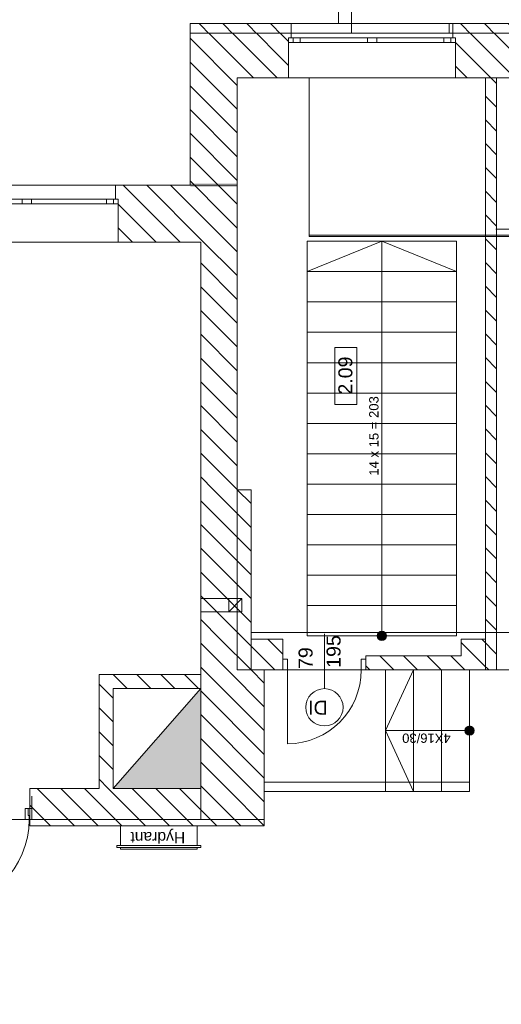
# Model space of a CAD drawing. Header units: millimetres. Extents: x -22225 to 37225, y -49550 to 562.
# Tile 11 of 17: x 20600 to 25760, y -32850 to -22307. Entities that reach past the tile are written whole.
import ezdxf
from ezdxf.enums import TextEntityAlignment as Align

# ---------------------------------------------------------------- set-up
doc = ezdxf.new("R2010")
doc.units = ezdxf.units.MM
doc.set_wipeout_variables(frame=1)
for name, color, linetype, lineweight in [('Nowe_220-A Ściany', 7, 'Continuous', 9), ('Nowe_220-A Ściany_Nr_pióra__27', 7, 'Continuous', 9), ('Nowe_320-W Umeblowanie_Nr_pióra__6', 7, 'Continuous', 9), ('Nowe_Drzwi ARCHICAD', 7, 'Continuous', 9), ('Nowe_Drzwi ARCHICAD_Nr_pióra__27', 7, 'Continuous', 9), ('Nowe_Drzwi ARCHICAD_Nr_pióra__3', 7, 'Continuous', 9), ('Nowe_Drzwi ARCHICAD_Nr_pióra__6', 7, 'Continuous', 9), ('poziom_3 (1)_7_0_Nr_pióra__21_Nr_pióra__7', 7, 'Continuous', 9), ('poziom_3 (1)_7_0_Nr_pióra__81_Nr_pióra__1', 7, 'Continuous', 9), ('poziom_3 (1)_7_2D - Ogólne_Nr_pióra__1', 7, 'Continuous', 9), ('poziom_3 (1)_7_2D - Ogólne_Nr_pióra__19', 7, 'Continuous', 9), ('poziom_3 (1)_7_2D - Ogólne_Nr_pióra__1_Nr_pióra__7', 7, 'Continuous', 9), ('poziom_3 (1)_7_2D - Ogólne_Nr_pióra__7_Nr_pióra__7', 7, 'Continuous', 9), ('poziom_3 (1)_7_2D - Ogólne_Nr_pióra__81_Nr_pióra__1', 7, 'Continuous', 9), ('poziom_3 (1)_7_Drzwi ArchiCAD_Nr_pióra__27_Nr_pióra__7', 7, 'Continuous', 9), ('poziom_3 (1)_7_Drzwi ArchiCAD_Nr_pióra__81_Nr_pióra__1', 7, 'Continuous', 9), ('poziom_3 (1)_7_Konstrukcja - Belki_Nr_pióra__1_Nr_pióra__7', 7, 'Continuous', 9), ('poziom_3 (1)_7_Konstrukcja - Dachy_Nr_pióra__92_Nr_pióra__2', 7, 'Continuous', 9), ('poziom_3 (1)_7_Konstrukcja - Schody', 7, 'Continuous', 9), ('poziom_3 (1)_7_Konstrukcja - Schody_Nr_pióra__1_Nr_pióra__7', 7, 'Continuous', 9), ('poziom_3 (1)_7_Konstrukcja - Schody_Nr_pióra__81_Nr_pióra__1', 7, 'Continuous', 9), ('poziom_3 (1)_7_Konstrukcja - Stropy_Nr_pióra__81_Nr_pióra__1', 7, 'Continuous', 9), ('poziom_3 (1)_7_Konstrukcja - Ściany zew', 7, 'Continuous', 9), ('poziom_3 (1)_7_Konstrukcja - Ściany zew_Nr_pióra__107_Nr_pióra__11', 7, 'Continuous', 9), ('poziom_3 (1)_7_Konstrukcja - Ściany zew_Nr_pióra__254', 7, 'Continuous', 9), ('poziom_3 (1)_7_Konstrukcja - Ściany zew_Nr_pióra__27_Nr_pióra__7', 7, 'Continuous', 9), ('poziom_3 (1)_7_Konstrukcja - Ściany zew_Nr_pióra__87_Nr_pióra__1', 7, 'Continuous', 9), ('poziom_3 (1)_7_Metryczki pomieszczeń ArchiCADa_Nr_pióra__6_Nr_pióra__5', 7, 'Continuous', 9), ('poziom_3 (1)_7_Okna ArchiCADa_Nr_pióra__101_Nr_pióra__252', 7, 'Continuous', 9), ('poziom_3 (1)_7_Okna ArchiCADa_Nr_pióra__27_Nr_pióra__7', 7, 'Continuous', 9), ('poziom_3 (1)_7_Okna ArchiCADa_Nr_pióra__81_Nr_pióra__1', 7, 'Continuous', 9), ('poziom_3 (1)_7_Znaczniki drzwi ArchiCADa_Nr_pióra__1_Nr_pióra__7', 7, 'Continuous', 9), ('poziom_3 (1)_7_Znaczniki drzwi ArchiCADa_Nr_pióra__2_Nr_pióra__8', 7, 'Continuous', 9), ('poziom_3 (1)_7_Znaczniki drzwi ArchiCADa_Nr_pióra__7_Nr_pióra__7', 7, 'Continuous', 9)]:
    doc.layers.add(name, color=color, linetype=linetype, lineweight=lineweight)
doc.styles.add('GENERATED_STYLE_1', font='arial.ttf')
pattern_1 = [(135, (37225, -40870), (127.2792, 127.2792), [])]

# ---------------------------------------------------------------- blocks, each defined once
blk = doc.blocks.new('Skrzynka P-Poż 21')
at = {"layer": 'Nowe_320-W Umeblowanie_Nr_pióra__6', "linetype": 'Continuous'}
for p, q in [((860, 250), (40, 250)), ((40, 250), (40, 40)), ((860, 40), (860, 250)), ((900, 40), (0, 40)), ((0, 40), (0, 20)), ((0, 20), (900, 20)), ((40, 40), (860, 40)), ((860, 20), (40, 20)), ((40, 20), (40, 0)), ((40, 0), (860, 0)), ((860, 0), (860, 20)), ((900, 20), (900, 40))]:
    blk.add_line(p, q, dxfattribs=at)
at = {"layer": 'Nowe_320-W Umeblowanie_Nr_pióra__6', "linetype": 'Continuous', "style": 'GENERATED_STYLE_1'}
blk.add_attdef('txt', text='', height=120, rotation=180, dxfattribs=at).set_placement((450, 115), align=Align.MIDDLE_CENTER)
blk = doc.blocks.new('Drzwi 21')
at = {"layer": 'Nowe_Drzwi ARCHICAD_Nr_pióra__27', "linetype": 'Continuous'}
for p, q in [((-500, 0), (-500, -115)), ((-500, 0), (-500, -115)), ((500, 0), (500, -115)), ((500, 0), (500, -115)), ((-500, -115), (-500, -250)), ((500, -115), (500, -250))]:
    blk.add_line(p, q, dxfattribs=at)
at = {"layer": 'Nowe_Drzwi ARCHICAD_Nr_pióra__3', "linetype": 'Continuous'}
blk.add_arc((472, 0), 944, 90, 180, dxfattribs=at)
at = {"layer": 'Nowe_Drzwi ARCHICAD_Nr_pióra__6', "linetype": 'Continuous'}
for p, q in [((432, 0), (432, 944)), ((432, 944), (472, 944)), ((472, 944), (472, 0)), ((-472, 0), (-500, 0)), ((-500, 0), (-500, -115)), ((-472, -40), (-472, 0)), ((472, 0), (432, 0)), ((500, 0), (472, 0)), ((472, 0), (472, -40)), ((500, -115), (500, 0)), ((-460, -40), (-472, -40)), ((-460, -115), (-460, -40)), ((472, -40), (460, -40)), ((460, -40), (460, -115)), ((-500, -115), (-460, -115)), ((460, -115), (500, -115))]:
    blk.add_line(p, q, dxfattribs=at)
blk = doc.blocks.new('Ściana_2', base_point=(82624, -6177))
at = {"layer": 'Nowe_220-A Ściany_Nr_pióra__27', "linetype": 'Continuous'}
for p, q in [((82509, -6177), (82374, -6177)), ((82624, -6177), (82509, -6177)), ((82509, -7177), (82374, -7177)), ((82624, -7177), (82509, -7177))]:
    blk.add_line(p, q, dxfattribs=at)
at = {"layer": 'Nowe_Drzwi ARCHICAD', "linetype": 'Continuous', "zscale": 1000, "rotation": 270}
blk.add_blockref('Drzwi 21', (82624, -6677), dxfattribs=at)

msp = doc.modelspace()

# ---------------------------------------------------------------- hatches: boundary and pattern name
at = {"layer": 'poziom_3 (1)_7_2D - Ogólne_Nr_pióra__1'}
msp.add_hatch(color=256, dxfattribs=at).paths.add_polyline_path([(21600, -30540), (22540, -30540), (22540, -29470)])
at = {"layer": 'poziom_3 (1)_7_2D - Ogólne_Nr_pióra__19'}
msp.add_hatch(color=256, dxfattribs=at).paths.add_polyline_path([(22928, -24059), (22428, -24059), (22428, -24099), (22928, -24099)])
at = {"layer": 'poziom_3 (1)_7_Konstrukcja - Schody'}
for points in [[(24480, -28855), (24472, -28856), (24464, -28858), (24456, -28861), (24449, -28866), (24443, -28871), (24438, -28878), (24434, -28885), (24432, -28893), (24430, -28901), (24430, -28909), (24432, -28917), (24434, -28925), (24438, -28932), (24443, -28939), (24449, -28944), (24456, -28949), (24464, -28952), (24472, -28954), (24480, -28955), (24488, -28954), (24496, -28952), (24504, -28949), (24511, -28944), (24517, -28939), (24522, -28932), (24526, -28925), (24528, -28917), (24530, -28909), (24530, -28901), (24528, -28893), (24526, -28885), (24522, -28878), (24517, -28871), (24511, -28866), (24504, -28861), (24496, -28858), (24488, -28856)], [(25370, -29920), (25371, -29928), (25373, -29936), (25376, -29944), (25381, -29951), (25386, -29957), (25393, -29962), (25400, -29966), (25408, -29968), (25416, -29970), (25424, -29970), (25432, -29968), (25440, -29966), (25447, -29962), (25454, -29957), (25459, -29951), (25464, -29944), (25467, -29936), (25469, -29928), (25470, -29920), (25469, -29912), (25467, -29904), (25464, -29896), (25459, -29889), (25454, -29883), (25447, -29878), (25440, -29874), (25432, -29872), (25424, -29870), (25416, -29870), (25408, -29872), (25400, -29874), (25393, -29878), (25386, -29883), (25381, -29889), (25376, -29896), (25373, -29904), (25371, -29912)]]:
    msp.add_hatch(color=256, dxfattribs=at).paths.add_polyline_path(points)
at = {"layer": 'poziom_3 (1)_7_Konstrukcja - Ściany zew_Nr_pióra__107_Nr_pióra__11'}
h = msp.add_hatch(dxfattribs=at)
h.set_pattern_fill('BLOCZKI_CERAMICZNE_0007', color=256, angle=270, style=0, pattern_type=2)
h.set_pattern_definition(pattern_1)
h.paths.add_polyline_path([(22930, -24080), (22930, -22930), (22425, -22350), (22425, -24080)])
h = msp.add_hatch(dxfattribs=at)
h.set_pattern_fill('BLOCZKI_CERAMICZNE_0007', color=256, angle=270, style=0, pattern_type=2)
h.set_pattern_definition(pattern_1)
h.paths.add_polyline_path([(25710, -28940), (25710, -22930), (25590, -22930), (25590, -28940)])
h = msp.add_hatch(dxfattribs=at)
h.set_pattern_fill('BLOCZKI_CERAMICZNE_0007', color=256, angle=270, style=0, pattern_type=2)
h.set_pattern_definition(pattern_1)
h.paths.add_polyline_path([(21655, -24690), (22540, -24690), (22930, -24080), (21625, -24080), (21625, -24230), (21655, -24230)])
h = msp.add_hatch(dxfattribs=at)
h.set_pattern_fill('BLOCZKI_CERAMICZNE_0007', color=256, angle=270, style=0, pattern_type=2)
h.set_pattern_definition(pattern_1)
h.paths.add_polyline_path([(22930, -27340), (22930, -24080), (22540, -24690), (22540, -27340)])
h = msp.add_hatch(dxfattribs=at)
h.set_pattern_fill('BLOCZKI_CERAMICZNE_0007', color=256, angle=270, style=0, pattern_type=2)
h.set_pattern_definition(pattern_1)
h.paths.add_polyline_path([(23080, -28940), (23080, -27340), (22540, -27340), (22540, -28940)])
h = msp.add_hatch(dxfattribs=at)
h.set_pattern_fill('BLOCZKI_CERAMICZNE_0007', color=256, angle=270, style=0, pattern_type=2)
h.set_pattern_definition(pattern_1)
h.paths.add_polyline_path([(23420, -29270), (23420, -28940), (22540, -28940), (22540, -29270)])
h = msp.add_hatch(dxfattribs=at)
h.set_pattern_fill('BLOCZKI_CERAMICZNE_0007', color=256, angle=270, style=0, pattern_type=2)
h.set_pattern_definition(pattern_1)
h.paths.add_polyline_path([(25710, -29270), (25710, -28940), (25330, -28940), (25330, -29120)])
h = msp.add_hatch(dxfattribs=at)
h.set_pattern_fill('BLOCZKI_CERAMICZNE_0007', color=256, angle=270, style=0, pattern_type=2)
h.set_pattern_definition(pattern_1)
h.paths.add_polyline_path([(24310, -29270), (25710, -29270), (25330, -29120), (24310, -29120)])
h = msp.add_hatch(dxfattribs=at)
h.set_pattern_fill('BLOCZKI_CERAMICZNE_0007', color=256, angle=270, style=0, pattern_type=2)
h.set_pattern_definition(pattern_1)
h.paths.add_polyline_path([(23220, -30540), (23220, -29270), (22540, -29270), (22540, -30540)])
h = msp.add_hatch(dxfattribs=at)
h.set_pattern_fill('BLOCZKI_CERAMICZNE_0007', color=256, angle=270, style=0, pattern_type=2)
h.set_pattern_definition(pattern_1)
h.paths.add_polyline_path([(21600, -30540), (21600, -29470), (21450, -29320), (21450, -30540)])
h = msp.add_hatch(dxfattribs=at)
h.set_pattern_fill('BLOCZKI_CERAMICZNE_0007', color=256, angle=270, style=0, pattern_type=2)
h.set_pattern_definition(pattern_1)
h.paths.add_polyline_path([(21600, -29470), (22540, -29470), (22540, -29320), (21450, -29320)])
h = msp.add_hatch(dxfattribs=at)
h.set_pattern_fill('BLOCZKI_CERAMICZNE_0007', color=256, angle=270, style=0, pattern_type=2)
h.set_pattern_definition(pattern_1)
h.paths.add_polyline_path([(20710, -30940), (23220, -30940), (23220, -30540), (20710, -30540)])

# ---------------------------------------------------------------- linework, layer by layer
at = {"layer": 'poziom_3 (1)_7_0_Nr_pióra__21_Nr_pióra__7'}
msp.add_line((25420, -30470), (23220, -30470), dxfattribs=at)
at = {"layer": 'poziom_3 (1)_7_0_Nr_pióra__21_Nr_pióra__7', "flags": 128}
msp.add_lwpolyline([(25710, -28870), (25960, -28870), (25960, -24550), (25700, -24550)], dxfattribs=at)
at = {"layer": 'poziom_3 (1)_7_0_Nr_pióra__81_Nr_pióra__1'}
for p, q in [((24015, -22350), (24015, -20919)), ((24155, -20919), (24155, -22350)), ((24155, -22350), (24015, -22350))]:
    msp.add_line(p, q, dxfattribs=at)
at = {"layer": 'poziom_3 (1)_7_2D - Ogólne_Nr_pióra__1_Nr_pióra__7'}
for p, q in [((22840, -28506), (22540, -28506)), ((22840, -28646), (22540, -28646))]:
    msp.add_line(p, q, dxfattribs=at)
at = {"layer": 'poziom_3 (1)_7_2D - Ogólne_Nr_pióra__1_Nr_pióra__7', "flags": 128}
msp.add_lwpolyline([(22980, -28506), (22980, -28646), (22840, -28646), (22840, -28506)], close=True, dxfattribs=at)
at = {"layer": 'poziom_3 (1)_7_2D - Ogólne_Nr_pióra__7_Nr_pióra__7'}
msp.add_line((22980, -28506), (22840, -28646), dxfattribs=at)
at = {"layer": 'poziom_3 (1)_7_2D - Ogólne_Nr_pióra__81_Nr_pióra__1'}
msp.add_line((24520, -30570), (23220, -30570), dxfattribs=at)
at = {"layer": 'poziom_3 (1)_7_2D - Ogólne_Nr_pióra__81_Nr_pióra__1', "flags": 128}
for points in [[(27460, -24615), (27460, -22930), (23700, -22930), (23700, -24615), (25860, -24615), (25860, -24680), (27460, -24680)], [(21600, -30540), (22540, -30540), (22540, -29470)]]:
    msp.add_lwpolyline(points, close=True, dxfattribs=at)
at = {"layer": 'poziom_3 (1)_7_Drzwi ArchiCAD_Nr_pióra__27_Nr_pióra__7'}
for p, q in [((23420, -29270), (23420, -29155)), ((24310, -29270), (24310, -29155)), ((20710, -30870), (20710, -30755))]:
    msp.add_line(p, q, dxfattribs=at)
at = {"layer": 'poziom_3 (1)_7_Drzwi ArchiCAD_Nr_pióra__81_Nr_pióra__1'}
for p, q in [((23470, -29155), (23420, -29155)), ((23420, -29155), (23420, -29270)), ((23470, -29270), (23470, -29155)), ((24310, -29155), (24260, -29155)), ((24260, -29155), (24260, -29270)), ((24310, -29270), (24310, -29155)), ((23420, -29270), (23470, -29270)), ((23470, -29270), (23470, -30060)), ((24260, -29270), (24310, -29270)), ((20710, -30755), (20660, -30755)), ((20660, -30755), (20660, -30870)), ((20710, -30870), (20710, -30755)), ((20660, -30870), (20710, -30870))]:
    msp.add_line(p, q, dxfattribs=at)
msp.add_arc((23470, -29270), 790, 270, 0, dxfattribs=at)
at = {"layer": 'poziom_3 (1)_7_Konstrukcja - Belki_Nr_pióra__1_Nr_pióra__7'}
for p, q in [((23080, -28870), (30560, -28870)), ((23080, -29270), (23080, -28870)), ((23080, -29270), (30560, -29270))]:
    msp.add_line(p, q, dxfattribs=at)
at = {"layer": 'poziom_3 (1)_7_Konstrukcja - Schody_Nr_pióra__81_Nr_pióra__1'}
for p, q in [((23680, -28905), (23680, -24680)), ((25280, -24680), (23680, -24680)), ((25280, -24680), (23680, -24680)), ((24480, -24680), (23680, -25005)), ((24480, -28905), (24480, -24680)), ((24480, -24680), (25280, -25005)), ((25280, -28905), (25280, -24680)), ((25280, -25005), (23680, -25005)), ((25280, -25330), (23680, -25330)), ((25280, -25655), (23680, -25655)), ((25280, -25980), (23680, -25980)), ((25280, -26305), (23680, -26305)), ((25280, -26630), (23680, -26630)), ((25280, -26955), (23680, -26955)), ((25280, -27280), (23680, -27280)), ((25280, -27605), (23680, -27605)), ((25280, -27930), (23680, -27930)), ((25280, -28255), (23680, -28255)), ((25280, -28580), (23680, -28580)), ((25280, -28905), (23680, -28905)), ((25280, -28905), (23680, -28905)), ((25420, -29270), (24520, -29270)), ((24520, -30570), (24520, -29270)), ((24520, -30570), (24520, -29270)), ((24520, -29920), (24820, -29270)), ((24820, -30570), (24820, -29270)), ((25120, -30570), (25120, -29270)), ((25420, -30570), (25420, -29270)), ((25420, -30570), (25420, -29270)), ((25420, -29920), (24520, -29920)), ((24520, -29920), (24820, -30570)), ((25420, -30570), (24520, -30570))]:
    msp.add_line(p, q, dxfattribs=at)
for centre in [(24480, -28905), (25420, -29920)]:
    msp.add_circle(centre, 50, dxfattribs=at)
at = {"layer": 'poziom_3 (1)_7_Konstrukcja - Stropy_Nr_pióra__81_Nr_pióra__1', "flags": 128}
for points in [[(14250, -30870), (22540, -30870), (23220, -30870), (23220, -29270), (25710, -29270), (25710, -28870), (27110, -28870), (27110, -22930), (31140, -22930), (31140, -23070), (35430, -23070), (35430, -30360), (32770, -30360), (32770, -33970), (14250, -33970)], [(24520, -30570), (24520, -29270), (25590, -29270), (25590, -22930), (22930, -22930), (22930, -29270), (23220, -29270), (23220, -30570)], [(27460, -24680), (27460, -22930), (25860, -22930), (23700, -22930), (23700, -24630), (25860, -24630), (25860, -24680)], [(22540, -30870), (2300, -30870), (2300, -24690), (22540, -24690), (22540, -29270)]]:
    msp.add_lwpolyline(points, close=True, dxfattribs=at)
at = {"layer": 'poziom_3 (1)_7_Konstrukcja - Ściany zew_Nr_pióra__27_Nr_pióra__7'}
for p, q in [((23480, -22550), (23480, -22930)), ((25270, -22550), (25270, -22930)), ((21625, -24080), (21625, -24230)), ((21625, -24230), (21655, -24230)), ((21655, -24230), (21655, -24280)), ((21655, -24280), (21655, -24690)), ((23420, -29155), (23420, -29120)), ((23420, -29270), (23420, -29155)), ((24310, -29155), (24310, -29120)), ((24310, -29270), (24310, -29155)), ((20710, -30755), (20710, -30540)), ((20710, -30940), (20710, -30755))]:
    msp.add_line(p, q, dxfattribs=at)
at = {"layer": 'poziom_3 (1)_7_Konstrukcja - Ściany zew_Nr_pióra__27_Nr_pióra__7', "flags": 128}
for points in [[(22425, -22350), (22425, -24080)], [(22930, -24080), (22930, -22930)], [(22930, -22930), (23480, -22930)], [(25270, -22930), (25590, -22930)], [(25590, -22930), (25590, -28940)], [(25710, -28940), (25710, -22930)], [(25710, -22930), (26100, -22930)], [(22930, -24080), (21625, -24080)], [(22425, -24080), (22930, -24080)], [(22930, -27340), (22930, -24080)], [(21655, -24690), (22540, -24690)], [(22540, -24690), (22540, -27340)], [(22540, -27340), (22540, -28940)], [(23080, -27340), (22930, -27340)], [(23080, -28940), (23080, -27340)], [(22540, -28940), (22540, -29270)], [(23420, -28940), (23080, -28940)], [(23420, -29120), (23420, -28940)], [(25590, -28940), (25330, -28940)], [(25330, -28940), (25330, -29120)], [(25710, -29270), (25710, -28940)], [(25330, -29120), (24310, -29120)], [(22540, -29270), (22540, -29320)], [(23220, -30540), (23220, -29270)], [(23220, -29270), (23420, -29270)], [(24310, -29270), (25710, -29270)], [(21450, -29320), (21450, -30540)], [(22540, -29320), (21450, -29320)], [(21600, -30540), (21600, -29470)], [(21600, -29470), (22540, -29470)], [(22540, -29470), (22540, -30540)], [(21450, -30540), (20710, -30540)], [(22540, -30540), (21600, -30540)], [(23220, -30940), (23220, -30540)], [(20710, -30940), (23220, -30940)]]:
    msp.add_lwpolyline(points, dxfattribs=at)
at = {"layer": 'poziom_3 (1)_7_Metryczki pomieszczeń ArchiCADa_Nr_pióra__6_Nr_pióra__5'}
for p, q in [((23976, -26428), (23976, -25818)), ((23976, -25818), (24212, -25818)), ((24212, -25818), (24212, -26428)), ((24212, -26428), (23976, -26428))]:
    msp.add_line(p, q, dxfattribs=at)
at = {"layer": 'poziom_3 (1)_7_Okna ArchiCADa_Nr_pióra__101_Nr_pióra__252'}
for p, q in [((23480, -22550), (23605, -22550)), ((24325, -22550), (24375, -22550)), ((24375, -22550), (24425, -22550)), ((25145, -22550), (25270, -22550)), ((20625, -24280), (20625, -24230)), ((20625, -24230), (20675, -24230)), ((20675, -24230), (20725, -24230)), ((20725, -24230), (20725, -24280)), ((21530, -24280), (21530, -24230)), ((21530, -24230), (21655, -24230)), ((20675, -24280), (20625, -24280)), ((20725, -24280), (20675, -24280)), ((21655, -24280), (21530, -24280))]:
    msp.add_line(p, q, dxfattribs=at)
at = {"layer": 'poziom_3 (1)_7_Okna ArchiCADa_Nr_pióra__27_Nr_pióra__7'}
for p, q in [((21625, -24230), (21655, -24230)), ((21655, -24230), (21655, -24280))]:
    msp.add_line(p, q, dxfattribs=at)
at = {"layer": 'poziom_3 (1)_7_Okna ArchiCADa_Nr_pióra__81_Nr_pióra__1'}
for p, q in [((23605, -22550), (24325, -22550)), ((24425, -22550), (25145, -22550)), ((23480, -22930), (25270, -22930)), ((21625, -24080), (19725, -24080)), ((19820, -24230), (20625, -24230)), ((20725, -24230), (21530, -24230)), ((21605, -24230), (21605, -24280)), ((20625, -24280), (19820, -24280)), ((21530, -24280), (20725, -24280)), ((21655, -24690), (19695, -24690))]:
    msp.add_line(p, q, dxfattribs=at)
at = {"layer": 'poziom_3 (1)_7_Znaczniki drzwi ArchiCADa_Nr_pióra__1_Nr_pióra__7'}
msp.add_line((23865, -29470), (23865, -28885), dxfattribs=at)
at = {"layer": 'poziom_3 (1)_7_Znaczniki drzwi ArchiCADa_Nr_pióra__2_Nr_pióra__8'}
for start, end in [(0, 180), (180, 0)]:
    msp.add_arc((23865, -29670), 200, start, end, dxfattribs=at)

# ---------------------------------------------------------------- block references
at = {"layer": 'Nowe_220-A Ściany', "rotation": 270}
msp.add_blockref('Ściana_2', (20730, -30870), dxfattribs=at)
at = {"layer": 'Nowe_320-W Umeblowanie_Nr_pióra__6'}
ref = msp.add_blockref('Skrzynka P-Poż 21', (22540, -31190), dxfattribs=dict(at, xscale=-1, zscale=1000))
ref.add_attrib('txt', 'Hydrant', dxfattribs={"color": 5, "linetype": 'Continuous', "lineweight": 13, "height": 120, "rotation": 180, "style": 'GENERATED_STYLE_1'}).set_placement((22080, -31065), align=Align.MIDDLE_CENTER)

# ---------------------------------------------------------------- texts
at = {"layer": 'poziom_3 (1)_7_Konstrukcja - Schody_Nr_pióra__1_Nr_pióra__7', "insert": (24395, -27228), "char_height": 100, "attachment_point": 4, "rotation": 90, "style": 'GENERATED_STYLE_1'}
msp.add_mtext('\\A1; 14 x 15 = 203', dxfattribs=at)
at = {"layer": 'poziom_3 (1)_7_Konstrukcja - Schody_Nr_pióra__81_Nr_pióra__1', "insert": (25218, -30000), "char_height": 100, "attachment_point": 4, "rotation": 180, "style": 'GENERATED_STYLE_1'}
msp.add_mtext('\\A1;4X16/30', dxfattribs=at)
at = {"layer": 'poziom_3 (1)_7_Metryczki pomieszczeń ArchiCADa_Nr_pióra__6_Nr_pióra__5', "insert": (24014, -26322), "char_height": 150, "attachment_point": 1, "rotation": 90, "style": 'GENERATED_STYLE_1'}
msp.add_mtext('\\A1;2.09', dxfattribs=at)
at = {"layer": 'poziom_3 (1)_7_Znaczniki drzwi ArchiCADa_Nr_pióra__7_Nr_pióra__7', "char_height": 150, "attachment_point": 7, "style": 'GENERATED_STYLE_1'}
for s, insert, rotation in [('\\A1;195', (24040, -29247), 90), ('\\A1;79', (23740, -29260), 90), ('\\A1;DI', (23900, -29599), 180)]:
    msp.add_mtext(s, dxfattribs=dict(at, insert=insert, rotation=rotation))

# ---------------------------------------------------------------- next in the draw order: wipeouts: each hides what was drawn before it
at = {"ltscale": 296925.618617}
msp.add_wipeout([(25200, -22350), (22425, -22350), (22425, -22450), (25200, -22450)], dxfattribs=at).dxf.layer = 'poziom_3 (1)_7_Konstrukcja - Ściany zew'

# ---------------------------------------------------------------- next in the draw order: hatches: boundary and pattern name
at = {"layer": 'poziom_3 (1)_7_Konstrukcja - Ściany zew_Nr_pióra__107_Nr_pióra__11'}
h = msp.add_hatch(dxfattribs=at)
h.set_pattern_fill('BLOCZKI_CERAMICZNE_0007', color=256, angle=270, style=0, pattern_type=2)
h.set_pattern_definition(pattern_1)
h.paths.add_polyline_path([(22930, -22930), (23480, -22930), (23480, -22500), (23510, -22500), (23510, -22350), (22425, -22350)])

# ---------------------------------------------------------------- next in the draw order: linework, layer by layer
at = {"layer": 'poziom_3 (1)_7_Konstrukcja - Dachy_Nr_pióra__92_Nr_pióra__2', "flags": 128}
msp.add_lwpolyline([(24155, -22450), (24155, -20919)], dxfattribs=at)
at = {"layer": 'poziom_3 (1)_7_Konstrukcja - Ściany zew_Nr_pióra__254'}
for p, q in [((25200, -22350), (22425, -22350)), ((22425, -22350), (22425, -22450)), ((25200, -22450), (25200, -22350)), ((22425, -22450), (25200, -22450))]:
    msp.add_line(p, q, dxfattribs=at)
at = {"layer": 'poziom_3 (1)_7_Konstrukcja - Ściany zew_Nr_pióra__27_Nr_pióra__7'}
for p, q in [((23510, -22350), (23510, -22500)), ((23510, -22500), (23480, -22500)), ((23480, -22500), (23480, -22550))]:
    msp.add_line(p, q, dxfattribs=at)
at = {"layer": 'poziom_3 (1)_7_Konstrukcja - Ściany zew_Nr_pióra__27_Nr_pióra__7', "flags": 128}
msp.add_lwpolyline([(23510, -22350), (22425, -22350)], dxfattribs=at)
at = {"layer": 'poziom_3 (1)_7_Konstrukcja - Ściany zew_Nr_pióra__87_Nr_pióra__1', "flags": 128}
for points in [[(25200, -22350), (22425, -22350)], [(22425, -22350), (22425, -22450)], [(22425, -22450), (25200, -22450)]]:
    msp.add_lwpolyline(points, dxfattribs=at)
at = {"layer": 'poziom_3 (1)_7_Okna ArchiCADa_Nr_pióra__101_Nr_pióra__252'}
for p, q in [((23605, -22500), (23480, -22500)), ((23605, -22550), (23605, -22500)), ((24375, -22500), (24325, -22500)), ((24325, -22500), (24325, -22550)), ((24425, -22500), (24375, -22500)), ((24425, -22550), (24425, -22500)), ((25145, -22500), (25145, -22550))]:
    msp.add_line(p, q, dxfattribs=at)
at = {"layer": 'poziom_3 (1)_7_Okna ArchiCADa_Nr_pióra__27_Nr_pióra__7'}
for p, q in [((23480, -22500), (23480, -22550)), ((23510, -22500), (23480, -22500))]:
    msp.add_line(p, q, dxfattribs=at)
at = {"layer": 'poziom_3 (1)_7_Okna ArchiCADa_Nr_pióra__81_Nr_pióra__1'}
for p, q in [((23530, -22500), (23530, -22550)), ((24325, -22500), (23605, -22500)), ((25145, -22500), (24425, -22500))]:
    msp.add_line(p, q, dxfattribs=at)

# ---------------------------------------------------------------- next in the draw order: wipeouts: each hides what was drawn before it
at = {"ltscale": 296896.368866}
msp.add_wipeout([(25200, -22450), (31140, -22450), (31140, -22350), (25200, -22350)], dxfattribs=at).dxf.layer = 'poziom_3 (1)_7_Konstrukcja - Ściany zew'

# ---------------------------------------------------------------- next in the draw order: hatches: boundary and pattern name
at = {"layer": 'poziom_3 (1)_7_Konstrukcja - Ściany zew_Nr_pióra__107_Nr_pióra__11'}
h = msp.add_hatch(dxfattribs=at)
h.set_pattern_fill('BLOCZKI_CERAMICZNE_0007', color=256, angle=270, style=0, pattern_type=2)
h.set_pattern_definition(pattern_1)
h.paths.add_polyline_path([(25270, -22930), (26100, -22930), (26100, -22500), (26130, -22500), (26130, -22350), (25240, -22350), (25240, -22500), (25270, -22500)])

# ---------------------------------------------------------------- next in the draw order: linework, layer by layer
at = {"layer": 'poziom_3 (1)_7_Konstrukcja - Dachy_Nr_pióra__92_Nr_pióra__2', "flags": 128}
msp.add_lwpolyline([(29280, -22450), (24155, -22450)], dxfattribs=at)
at = {"layer": 'poziom_3 (1)_7_Konstrukcja - Ściany zew_Nr_pióra__254'}
for p, q in [((31140, -22350), (25200, -22350)), ((25200, -22350), (25200, -22450)), ((25200, -22450), (31140, -22450))]:
    msp.add_line(p, q, dxfattribs=at)
at = {"layer": 'poziom_3 (1)_7_Konstrukcja - Ściany zew_Nr_pióra__27_Nr_pióra__7'}
for p, q in [((25240, -22350), (25240, -22500)), ((25240, -22500), (25270, -22500)), ((25270, -22500), (25270, -22550))]:
    msp.add_line(p, q, dxfattribs=at)
at = {"layer": 'poziom_3 (1)_7_Konstrukcja - Ściany zew_Nr_pióra__27_Nr_pióra__7', "flags": 128}
msp.add_lwpolyline([(26130, -22350), (25240, -22350)], dxfattribs=at)
at = {"layer": 'poziom_3 (1)_7_Konstrukcja - Ściany zew_Nr_pióra__87_Nr_pióra__1', "flags": 128}
for points in [[(31140, -22350), (25200, -22350)], [(25200, -22450), (31140, -22450)]]:
    msp.add_lwpolyline(points, dxfattribs=at)
at = {"layer": 'poziom_3 (1)_7_Okna ArchiCADa_Nr_pióra__101_Nr_pióra__252'}
msp.add_line((25270, -22500), (25145, -22500), dxfattribs=at)
at = {"layer": 'poziom_3 (1)_7_Okna ArchiCADa_Nr_pióra__27_Nr_pióra__7'}
for p, q in [((25240, -22500), (25270, -22500)), ((25270, -22500), (25270, -22550))]:
    msp.add_line(p, q, dxfattribs=at)
at = {"layer": 'poziom_3 (1)_7_Okna ArchiCADa_Nr_pióra__81_Nr_pióra__1'}
for p, q in [((23510, -22350), (25240, -22350)), ((25220, -22500), (25220, -22550))]:
    msp.add_line(p, q, dxfattribs=at)

doc.saveas('drawing.dxf')
